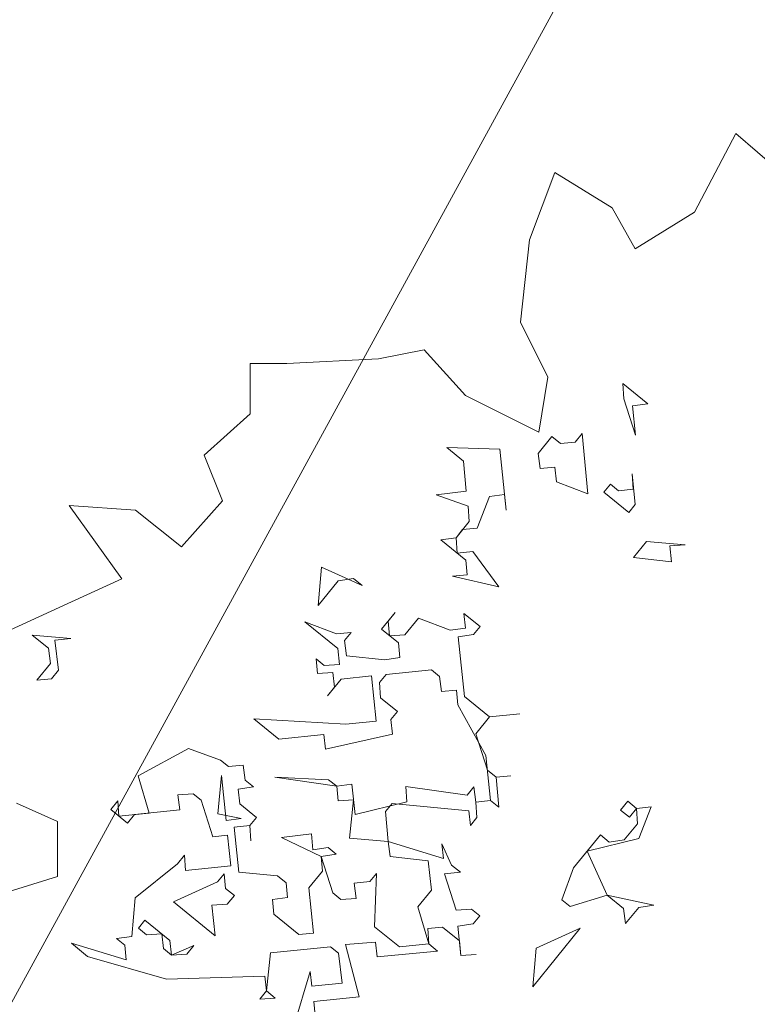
# Model space of a CAD drawing. Header units: millimetres. Extents: x 6487905018 to 6488192500, y 5882180700 to 5882375224.
# Tile 249 of 256: x 6488058445 to 6488058995, y 5882297000 to 5882297734. Entities that reach past the tile are written whole.
import ezdxf
from ezdxf.xclip import XClip

# ---------------------------------------------------------------- set-up
doc = ezdxf.new("R2010")
doc.units = ezdxf.units.MM
doc.header["$MEASUREMENT"] = 0
doc.header["$XCLIPFRAME"] = 2
doc.linetypes.add('Wipeout_Contour', pattern=[1000, 0, -1000])
for name, color, linetype, lineweight in [('drzewa_Nr_pióra__154', 94, 'Continuous', 5), ('Wymiarowanie_Nr_pióra__1', 7, 'Continuous', 0), ('Zamość 06.10._2_ogrodzenie_trwale__linia__Nr_pióra__7', 7, 'Continuous', 5)]:
    doc.layers.add(name, color=color, linetype=linetype, lineweight=lineweight)
for name, color, linetype in [('Mapa cyfrowa', 7, 'Continuous'), ('Wymiarowanie', 7, 'Continuous'), ('Zamość 06.10._2_Mapa cyfrowa', 7, 'Continuous')]:
    doc.layers.add(name, color=color, linetype=linetype)
doc.styles.add('GENERATED_STYLE_2', font='txt')
doc.linetypes.add('L_0_15_SHX', pattern='A,0,[3,PZT Orlen Zamość.pdf1.Shx,S=30.952381,R=0,X=0,Y=2.22045e-16],-7500,0', length=7500)
doc.dimstyles.new('GENERATED_STYLE__3', dxfattribs={"dimtxt": 750, "dimasz": 570, "dimexe": 0.18, "dimexo": 0, "dimgap": 0.09, "dimtad": 1, "dimtih": 1, "dimtoh": 1, "dimlfac": 0.001, "dimzin": 0, "dimdsep": 46, "dimtxsty": 'GENERATED_STYLE_2', "dimblk": 'ARROWHEAD_11', "dimblk1": 'ARROWHEAD_11', "dimblk2": 'ARROWHEAD_11', "dimcen": 0.09, "dimclrd": 7, "dimclre": 7, "dimclrt": 7, "dimazin": 0, "dimtfac": 1, "dimtdec": 4, "dimtmove": 0, "dimatfit": 3, "dimfxl": 0, "dimtolj": 1, "dimtzin": 0, "dimarcsym": 0})

# ---------------------------------------------------------------- blocks, each defined once
blk = doc.blocks.new('Rysunek_1_2')
at = {"color": 254, "linetype": 'Wipeout_Contour', "lineweight": 0, "ltscale": 70061284114.24681}
blk.add_wipeout([(6487915525.867126, 5882181505.900702), (6488146644.289524, 5882181505.900702), (6488146644.289524, 5882373115.540435), (6488107628.768834, 5882373115.540435), (6488107628.768834, 5882320263.490532), (6488101226.436201, 5882320263.490532), (6488101226.436201, 5882373115.540435), (6487915525.867126, 5882373115.540435)], dxfattribs=at).dxf.layer = 'Zamość 06.10._2_Mapa cyfrowa'
at = {"layer": 'Zamość 06.10._2_ogrodzenie_trwale__linia__Nr_pióra__7', "linetype": 'L_0_15_SHX', "flags": 128}
blk.add_lwpolyline([(6488054420, 5882295970), (6488054390, 5882295670), (6488056930, 5882294240), (6488059170, 5882298340), (6488056690.000001, 5882299670), (6488056420, 5882299550)], dxfattribs=at)
at = {"layer": 'Zamość 06.10._2_ogrodzenie_trwale__linia__Nr_pióra__7', "linetype": 'Continuous', "flags": 128}
blk.add_lwpolyline([(6488054420, 5882295970), (6488054390, 5882295670), (6488056930, 5882294240), (6488059170, 5882298340), (6488056690.000001, 5882299670), (6488056420, 5882299550)], dxfattribs=at)
blk = doc.blocks.new('*D13', base_point=(6488045394.921593, 5882250647.102998))
at = {"layer": 'Wymiarowanie_Nr_pióra__1', "linetype": 'Continuous'}
for points in [[(6488050150, 5882301483.218829), (6488050138.58193, 5882301540.621344), (6488050106.066017, 5882301589.284846), (6488050057.402515, 5882301621.800758), (6488050000, 5882301633.218829), (6488049942.597486, 5882301621.800758), (6488049893.933983, 5882301589.284846), (6488049861.418071, 5882301540.621344), (6488049850, 5882301483.218829), (6488049861.418071, 5882301425.816314), (6488049893.933983, 5882301377.152812), (6488049942.597486, 5882301344.636899), (6488050000, 5882301333.218829), (6488050057.402515, 5882301344.636899), (6488050106.066017, 5882301377.152812), (6488050138.58193, 5882301425.816314)], [(6488100150, 5882301483.218829), (6488100138.58193, 5882301540.621344), (6488100106.066017, 5882301589.284846), (6488100057.402515, 5882301621.800758), (6488100000, 5882301633.218829), (6488099942.597486, 5882301621.800758), (6488099893.933983, 5882301589.284846), (6488099861.418071, 5882301540.621344), (6488099850, 5882301483.218829), (6488099861.418071, 5882301425.816314), (6488099893.933983, 5882301377.152812), (6488099942.597486, 5882301344.636899), (6488100000, 5882301333.218829), (6488100057.402515, 5882301344.636899), (6488100106.066017, 5882301377.152812), (6488100138.58193, 5882301425.816314)]]:
    blk.add_hatch(color=256, dxfattribs=at).paths.add_polyline_path(points)
for p, q in [((6488050000, 5882301633.218829), (6488050000, 5882302045.718829)), ((6488100000, 5882301633.218829), (6488100000, 5882302045.718829)), ((6488049700, 5882301483.218829), (6488049850, 5882301483.218829)), ((6488050150, 5882301483.218829), (6488099850, 5882301483.218829)), ((6488100150, 5882301483.218829), (6488100300, 5882301483.218829)), ((6488050000, 5882300920.718829), (6488050000, 5882301333.218829)), ((6488100000, 5882300920.718829), (6488100000, 5882301333.218829))]:
    blk.add_line(p, q, dxfattribs=at)
for centre in [(6488050000, 5882301483.218829), (6488100000, 5882301483.218829)]:
    blk.add_circle(centre, 150, dxfattribs=at)
at = {"layer": 'Wymiarowanie_Nr_pióra__1', "insert": (6488073721.141219, 5882301633.218829), "char_height": 750, "attachment_point": 7, "style": 'GENERATED_STYLE_2'}
blk.add_mtext('\\A1;{\\fArial|b1|i0|c238|p38;50,00}', dxfattribs=at)
blk = doc.blocks.new('ARROWHEAD_11')
at = {"color": 0, "linetype": 'Continuous', "lineweight": 0}
blk.add_line((0, 0), (-1, 0), dxfattribs=at)
at = {"color": 0, "linetype": 'Continuous', "lineweight": 0, "const_width": 0.25, "flags": 128}
blk.add_lwpolyline([(-0.125, 0, 1), (0.125, 0, 1)], format="xyb", close=True, dxfattribs=at)

msp = doc.modelspace()

# ---------------------------------------------------------------- block references
at = {"layer": 'Mapa cyfrowa', "color": 22, "linetype": 'Continuous', "lineweight": 5}
ref = msp.add_blockref('Rysunek_1_2', (0, 0), dxfattribs=at)
XClip(ref).set_block_clipping_path([(6487915525.8671264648, 5882181505.9007024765), (6488146644.2895231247, 5882181505.9007024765), (6488146644.2895231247, 5882373115.5404348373), (6488107628.7688331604, 5882373115.5404348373), (6488107628.7688331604, 5882320263.4905319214), (6488101226.4362001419, 5882320263.4905319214), (6488101226.4362001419, 5882373115.5404348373), (6487915525.8671264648, 5882373115.5404348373)])

# ---------------------------------------------------------------- next in the draw order: linework, layer by layer
at = {"layer": 'drzewa_Nr_pióra__154', "linetype": 'Continuous'}
for p, q in [((6488058947.916913, 5882297590.740961), (6488058978.575483, 5882297649.432926)), ((6488058978.575483, 5882297649.432926), (6488059023.046692, 5882297611.230901)), ((6488058824.977275, 5882297570.251021), (6488058843.647812, 5882297620.445347)), ((6488058843.647812, 5882297620.445347), (6488058886.447094, 5882297594.155951)), ((6488058886.447094, 5882297594.155951), (6488058903.522044, 5882297563.421041)), ((6488058903.522044, 5882297563.421041), (6488058947.916913, 5882297590.740961)), ((6488058818.147295, 5882297508.781202), (6488058824.977275, 5882297570.251021)), ((6488058838.637235, 5882297467.801323), (6488058818.147295, 5882297508.781202)), ((6488058712.282607, 5882297481.461283), (6488058746.432507, 5882297488.291263)), ((6488058746.432507, 5882297488.291263), (6488058777.167417, 5882297454.141363)), ((6488058616.662889, 5882297440.481403), (6488058616.662889, 5882297478.046293)), ((6488058616.662889, 5882297478.046293), (6488058643.982809, 5882297478.046293)), ((6488058643.982809, 5882297478.046293), (6488058712.282607, 5882297481.461283)), ((6488058831.807255, 5882297426.821444), (6488058838.637235, 5882297467.801323)), ((6488058894.366954, 5882297463.095149), (6488058912.943311, 5882297447.997416)), ((6488058895.120064, 5882297451.686661), (6488058894.366954, 5882297463.095149)), ((6488058777.167417, 5882297454.141363), (6488058831.807255, 5882297426.821444)), ((6488058903.882895, 5882297424.514297), (6488058895.120064, 5882297451.686661)), ((6488058912.943311, 5882297447.997416), (6488058901.621789, 5882297446.402455)), ((6488058901.621789, 5882297446.402455), (6488058903.882895, 5882297424.514297)), ((6488058582.51299, 5882297409.746494), (6488058616.662889, 5882297440.481403)), ((6488058858.887284, 5882297419.440711), (6488058864.171491, 5882297425.942435)), ((6488058864.171491, 5882297425.942435), (6488058868.403225, 5882297380.859859)), ((6488058831.250512, 5882297411.055324), (6488058841.441481, 5882297423.594364)), ((6488058841.441481, 5882297423.594364), (6488058847.943206, 5882297418.310158)), ((6488058847.943206, 5882297418.310158), (6488058858.887284, 5882297419.440711)), ((6488058775.688267, 5882297405.315593), (6488058763.149225, 5882297415.506561)), ((6488058763.149225, 5882297415.506561), (6488058802.86063, 5882297414.078424)), ((6488058802.86063, 5882297414.078424), (6488058807.556773, 5882297368.618404)), ((6488058596.17295, 5882297375.596595), (6488058582.51299, 5882297409.746494)), ((6488058777.571929, 5882297382.963026), (6488058775.688267, 5882297405.315593)), ((6488058832.845474, 5882297399.733802), (6488058831.250512, 5882297411.055324)), ((6488058843.789553, 5882297400.864354), (6488058832.845474, 5882297399.733802)), ((6488058844.920106, 5882297389.920276), (6488058843.789553, 5882297400.864354)), ((6488058868.403225, 5882297380.859859), (6488058844.920106, 5882297389.920276)), ((6488058902.077313, 5882297384.338485), (6488058901.324203, 5882297395.746972)), ((6488058901.324203, 5882297395.746972), (6488058903.672276, 5882297373.016962)), ((6488058755.306329, 5882297380.237512), (6488058777.571929, 5882297382.963026)), ((6488058880.189156, 5882297382.077378), (6488058885.095919, 5882297388.114695)), ((6488058898.765512, 5882297366.979647), (6488058880.189156, 5882297382.077378)), ((6488058885.095919, 5882297388.114695), (6488058891.133235, 5882297383.207932)), ((6488058891.133235, 5882297383.207932), (6488058902.077313, 5882297384.338485)), ((6488058565.43804, 5882297341.446695), (6488058596.17295, 5882297375.596595)), ((6488058779.166891, 5882297371.641504), (6488058755.306329, 5882297380.237512)), ((6488058795.017733, 5882297378.809373), (6488058785.957316, 5882297355.326254)), ((6488058806.339254, 5882297380.404335), (6488058795.017733, 5882297378.809373)), ((6488058807.556773, 5882297368.618404), (6488058806.339254, 5882297380.404335)), ((6488058521.043171, 5882297317.541766), (6488058481.879999, 5882297372.048355)), ((6488058481.879999, 5882297372.048355), (6488058531.288141, 5882297368.766615)), ((6488058531.288141, 5882297368.766615), (6488058565.43804, 5882297341.446695)), ((6488058779.920001, 5882297360.233017), (6488058779.166891, 5882297371.641504)), ((6488058903.672276, 5882297373.016962), (6488058898.765512, 5882297366.979647)), ((6488058770.106475, 5882297348.158385), (6488058779.920001, 5882297360.233017)), ((6488058775.013238, 5882297354.195701), (6488058770.106475, 5882297348.158385)), ((6488058785.957316, 5882297355.326254), (6488058775.013238, 5882297354.195701)), ((6488058758.784953, 5882297346.563423), (6488058770.106475, 5882297348.158385)), ((6488058777.361309, 5882297331.465692), (6488058758.784953, 5882297346.563423)), ((6488058770.106475, 5882297348.158385), (6488058770.859585, 5882297336.749897)), ((6488058902.244137, 5882297333.305558), (6488058912.057663, 5882297345.38019)), ((6488058912.057663, 5882297345.38019), (6488058940.824988, 5882297342.821499)), ((6488058770.859585, 5882297336.749897), (6488058782.645515, 5882297337.967416)), ((6488058782.645515, 5882297337.967416), (6488058801.974982, 5882297311.461197)), ((6488058940.824988, 5882297342.821499), (6488058929.4165, 5882297342.068389)), ((6488058929.4165, 5882297342.068389), (6488058930.634019, 5882297330.282458)), ((6488058778.491862, 5882297320.521612), (6488058777.361309, 5882297331.465692)), ((6488058930.634019, 5882297330.282458), (6488058902.244137, 5882297333.305558)), ((6488058667.278628, 5882297297.546698), (6488058669.83732, 5882297326.314023)), ((6488058669.83732, 5882297326.314023), (6488058700.199607, 5882297312.43381)), ((6488058483.478282, 5882297300.466816), (6488058521.043171, 5882297317.541766)), ((6488058682.376361, 5882297316.123055), (6488058667.278628, 5882297297.546698)), ((6488058693.697883, 5882297317.718017), (6488058682.376361, 5882297316.123055)), ((6488058700.199607, 5882297312.43381), (6488058693.697883, 5882297317.718017)), ((6488058767.547784, 5882297319.39106), (6488058778.491862, 5882297320.521612)), ((6488058801.974982, 5882297311.461197), (6488058767.547784, 5882297319.39106)), ((6488058412.45326, 5882297267.8192), (6488058483.478282, 5882297300.466816)), ((6488058714.622311, 5882297279.890275), (6488058724.813279, 5882297292.429316)), ((6488058724.813279, 5882297292.429316), (6488058719.529074, 5882297285.92759)), ((6488058732.068114, 5882297275.736622), (6488058742.259083, 5882297288.275662)), ((6488058742.259083, 5882297288.275662), (6488058765.742203, 5882297279.215246)), ((6488058777.063725, 5882297280.810208), (6488058775.933171, 5882297291.754287)), ((6488058775.933171, 5882297291.754287), (6488058788.007803, 5882297281.940762)), ((6488058682.078775, 5882297265.467571), (6488058657.465103, 5882297285.472066)), ((6488058657.465103, 5882297285.472066), (6488058680.948222, 5882297276.411651)), ((6488058727.161351, 5882297269.699306), (6488058714.622311, 5882297279.890275)), ((6488058719.529074, 5882297285.92759), (6488058720.659627, 5882297274.983512)), ((6488058765.742203, 5882297279.215246), (6488058777.063725, 5882297280.810208)), ((6488058788.007803, 5882297281.940762), (6488058783.10104, 5882297275.903445)), ((6488058466.364652, 5882297265.730871), (6488058454.29002, 5882297275.544396)), ((6488058454.29002, 5882297275.544396), (6488058483.057345, 5882297272.985705)), ((6488058483.057345, 5882297272.985705), (6488058471.271415, 5882297271.768187)), ((6488058471.271415, 5882297271.768187), (6488058473.99693, 5882297249.502586)), ((6488058680.948222, 5882297276.411651), (6488058691.892301, 5882297277.542203)), ((6488058691.892301, 5882297277.542203), (6488058686.985538, 5882297271.504888)), ((6488058720.659627, 5882297274.983512), (6488058732.068114, 5882297275.736622)), ((6488058783.10104, 5882297275.903445), (6488058771.779518, 5882297274.308484)), ((6488058771.779518, 5882297274.308484), (6488058776.388696, 5882297229.690317)), ((6488058467.959614, 5882297254.409349), (6488058466.364652, 5882297265.730871)), ((6488058683.296294, 5882297253.681641), (6488058682.078775, 5882297265.467571)), ((6488058686.985538, 5882297271.504888), (6488058688.580501, 5882297260.183366)), ((6488058728.291904, 5882297258.755227), (6488058727.161351, 5882297269.699306)), ((6488058666.981044, 5882297246.891215), (6488058665.850491, 5882297257.835294)), ((6488058665.850491, 5882297257.835294), (6488058671.887807, 5882297252.928531)), ((6488058688.580501, 5882297260.183366), (6488058716.970383, 5882297257.160265)), ((6488058716.970383, 5882297257.160265), (6488058728.291904, 5882297258.755227)), ((6488058457.768645, 5882297241.870309), (6488058467.959614, 5882297254.409349)), ((6488058671.887807, 5882297252.928531), (6488058683.296294, 5882297253.681641)), ((6488058468.712724, 5882297243.000861), (6488058457.768645, 5882297241.870309)), ((6488058473.99693, 5882297249.502586), (6488058468.712724, 5882297243.000861)), ((6488058678.389531, 5882297247.644325), (6488058666.981044, 5882297246.891215)), ((6488058684.426847, 5882297242.737562), (6488058674.235878, 5882297230.198522)), ((6488058679.520084, 5882297236.700246), (6488058678.389531, 5882297247.644325)), ((6488058707.156857, 5882297245.085633), (6488058684.426847, 5882297242.737562)), ((6488058710.635481, 5882297211.411546), (6488058707.156857, 5882297245.085633)), ((6488058718.100935, 5882297246.216187), (6488058713.194173, 5882297240.178871)), ((6488058751.775023, 5882297249.694812), (6488058718.100935, 5882297246.216187)), ((6488058757.81234, 5882297244.788049), (6488058751.775023, 5882297249.694812)), ((6488058759.407301, 5882297233.466527), (6488058757.81234, 5882297244.788049)), ((6488058674.235878, 5882297230.198522), (6488058679.520084, 5882297236.700246)), ((6488058713.194173, 5882297240.178871), (6488058713.947282, 5882297228.770383)), ((6488058713.947282, 5882297228.770383), (6488058726.486322, 5882297218.579414)), ((6488058770.35138, 5882297234.597079), (6488058759.407301, 5882297233.466527)), ((6488058771.481934, 5882297223.653001), (6488058770.35138, 5882297234.597079)), ((6488058776.388696, 5882297229.690317), (6488058794.965053, 5882297214.592585)), ((6488058792.406362, 5882297185.825259), (6488058771.481934, 5882297223.653001)), ((6488058638.003098, 5882297197.952571), (6488058619.426743, 5882297213.050303)), ((6488058619.426743, 5882297213.050303), (6488058687.905472, 5882297209.063474)), ((6488058726.486322, 5882297218.579414), (6488058721.57956, 5882297212.542098)), ((6488058794.965053, 5882297214.592585), (6488058784.774083, 5882297202.053544)), ((6488058794.965053, 5882297214.592585), (6488058817.695062, 5882297216.940657)), ((6488058817.695062, 5882297216.940657), (6488058794.965053, 5882297214.592585)), ((6488058687.905472, 5882297209.063474), (6488058710.635481, 5882297211.411546)), ((6488058721.57956, 5882297212.542098), (6488058722.710113, 5882297201.59802)), ((6488058671.677187, 5882297201.431196), (6488058638.003098, 5882297197.952571)), ((6488058672.80774, 5882297190.487117), (6488058671.677187, 5882297201.431196)), ((6488058722.710113, 5882297201.59802), (6488058672.80774, 5882297190.487117)), ((6488058784.774083, 5882297202.053544), (6488058793.536914, 5882297174.881181)), ((6488058533.204624, 5882297170.535303), (6488058570.654922, 5882297190.995322)), ((6488058570.654922, 5882297190.995322), (6488058594.515485, 5882297182.399315)), ((6488058795.884986, 5882297152.151171), (6488058792.406362, 5882297185.825259)), ((6488058594.515485, 5882297182.399315), (6488058600.5528, 5882297177.492552)), ((6488058600.5528, 5882297177.492552), (6488058611.49688, 5882297178.623105)), ((6488058611.49688, 5882297178.623105), (6488058613.091841, 5882297167.301583)), ((6488058541.590012, 5882297142.89853), (6488058533.204624, 5882297170.535303)), ((6488058595.268595, 5882297170.990828), (6488058592.709903, 5882297142.223502)), ((6488058598.747219, 5882297137.316739), (6488058595.268595, 5882297170.990828)), ((6488058681.193128, 5882297162.850345), (6488058634.979999, 5882297169.562689)), ((6488058634.979999, 5882297169.562689), (6488058675.155811, 5882297167.757108)), ((6488058793.536914, 5882297174.881181), (6488058800.038639, 5882297169.596974)), ((6488058800.038639, 5882297169.596974), (6488058810.982718, 5882297170.727528)), ((6488058810.982718, 5882297170.727528), (6488058800.038639, 5882297169.596974)), ((6488058800.038639, 5882297169.596974), (6488058801.922302, 5882297147.244409)), ((6488058619.129157, 5882297162.39482), (6488058607.807635, 5882297160.799858)), ((6488058613.091841, 5882297167.301583), (6488058619.129157, 5882297162.39482)), ((6488058675.155811, 5882297167.757108), (6488058681.193128, 5882297162.850345)), ((6488058681.193128, 5882297162.850345), (6488058692.514649, 5882297164.445307)), ((6488058682.323681, 5882297151.906266), (6488058681.193128, 5882297162.850345)), ((6488058692.514649, 5882297164.445307), (6488058694.862721, 5882297141.715297)), ((6488058733.443572, 5882297151.231237), (6488058732.690462, 5882297162.639726)), ((6488058732.690462, 5882297162.639726), (6488058778.439182, 5882297156.304824)), ((6488058778.439182, 5882297156.304824), (6488058783.345945, 5882297162.34214)), ((6488058783.345945, 5882297162.34214), (6488058784.940907, 5882297151.020618)), ((6488058574.133547, 5882297157.321234), (6488058562.72506, 5882297156.568124)), ((6488058562.72506, 5882297156.568124), (6488058564.320021, 5882297145.246602)), ((6488058580.170862, 5882297152.414471), (6488058574.133547, 5882297157.321234)), ((6488058607.807635, 5882297160.799858), (6488058608.938188, 5882297149.85578)), ((6488058473.233312, 5882297136.547299), (6488058442.498403, 5882297150.207259)), ((6488058512.822686, 5882297145.457221), (6488058518.106893, 5882297151.958946)), ((6488058518.106893, 5882297151.958946), (6488058518.860002, 5882297140.550459)), ((6488058588.933693, 5882297125.242107), (6488058580.170862, 5882297152.414471)), ((6488058608.938188, 5882297149.85578), (6488058621.477229, 5882297139.66481)), ((6488058693.732168, 5882297152.659376), (6488058682.323681, 5882297151.906266)), ((6488058690.709068, 5882297124.269494), (6488058693.732168, 5882297152.659376)), ((6488058694.862721, 5882297141.715297), (6488058733.443572, 5882297151.231237)), ((6488058722.499494, 5882297150.100685), (6488058717.592731, 5882297144.063369)), ((6488058779.656701, 5882297144.518893), (6488058722.499494, 5882297150.100685)), ((6488058784.940907, 5882297151.020618), (6488058795.884986, 5882297152.151171)), ((6488058795.884986, 5882297152.151171), (6488058784.940907, 5882297151.020618)), ((6488058784.940907, 5882297151.020618), (6488058785.694017, 5882297139.61213)), ((6488058801.922302, 5882297147.244409), (6488058795.884986, 5882297152.151171)), ((6488058892.753597, 5882297145.141242), (6488058898.037804, 5882297151.642966)), ((6488058898.037804, 5882297151.642966), (6488058904.539529, 5882297146.358761)), ((6488058904.539529, 5882297146.358761), (6488058915.483607, 5882297147.489313)), ((6488058915.483607, 5882297147.489313), (6488058906.423191, 5882297124.006194)), ((6488058525.361727, 5882297135.266253), (6488058512.822686, 5882297145.457221)), ((6488058518.860002, 5882297140.550459), (6488058541.590012, 5882297142.89853)), ((6488058530.645933, 5882297141.767977), (6488058525.361727, 5882297135.266253)), ((6488058564.320021, 5882297145.246602), (6488058530.645933, 5882297141.767977)), ((6488058592.709903, 5882297142.223502), (6488058610.068741, 5882297138.911701)), ((6488058621.477229, 5882297139.66481), (6488058616.570466, 5882297133.627495)), ((6488058717.592731, 5882297144.063369), (6488058719.476394, 5882297121.710802)), ((6488058780.787254, 5882297133.574815), (6488058779.656701, 5882297144.518893)), ((6488058899.255322, 5882297139.857036), (6488058892.753597, 5882297145.141242)), ((6488058904.539529, 5882297146.358761), (6488058899.255322, 5882297139.857036)), ((6488058905.292639, 5882297134.950273), (6488058904.539529, 5882297146.358761)), ((6488058473.233312, 5882297095.56742), (6488058473.233312, 5882297136.547299)), ((6488058610.068741, 5882297138.911701), (6488058598.747219, 5882297137.316739)), ((6488058616.570466, 5882297133.627495), (6488058604.784534, 5882297132.409976)), ((6488058604.784534, 5882297132.409976), (6488058608.26316, 5882297098.735888)), ((6488058616.570466, 5882297133.627495), (6488058617.323576, 5882297122.219007)), ((6488058617.323576, 5882297122.219007), (6488058616.570466, 5882297133.627495)), ((6488058785.694017, 5882297139.61213), (6488058780.787254, 5882297133.574815)), ((6488058895.479113, 5882297122.875641), (6488058905.292639, 5882297134.950273)), ((6488058599.877772, 5882297126.372661), (6488058588.933693, 5882297125.242107)), ((6488058602.225843, 5882297103.642651), (6488058599.877772, 5882297126.372661)), ((6488058640.053585, 5882297124.567079), (6488058662.319186, 5882297127.292594)), ((6488058662.319186, 5882297127.292594), (6488058663.536704, 5882297115.506663)), ((6488058857.651371, 5882297101.951213), (6488058877.655866, 5882297126.564885)), ((6488058877.655866, 5882297126.564885), (6488058884.157591, 5882297121.280679)), ((6488058669.57402, 5882297110.5999), (6488058640.053585, 5882297124.567079)), ((6488058719.476394, 5882297121.710802), (6488058690.709068, 5882297124.269494)), ((6488058721.071356, 5882297110.38928), (6488058719.476394, 5882297121.710802)), ((6488058719.476394, 5882297121.710802), (6488058760.78276, 5882297108.961143)), ((6488058760.78276, 5882297108.961143), (6488058759.652206, 5882297119.905221)), ((6488058759.652206, 5882297119.905221), (6488058766.820075, 5882297104.054379)), ((6488058906.423191, 5882297124.006194), (6488058867.84234, 5882297114.490253)), ((6488058884.157591, 5882297121.280679), (6488058895.479113, 5882297122.875641)), ((6488058562.51444, 5882297105.070788), (6488058567.798646, 5882297111.572514)), ((6488058567.798646, 5882297111.572514), (6488058568.551756, 5882297100.164026)), ((6488058663.536704, 5882297115.506663), (6488058674.858227, 5882297117.101624)), ((6488058680.895542, 5882297112.194862), (6488058669.57402, 5882297110.5999)), ((6488058670.704574, 5882297099.655822), (6488058669.57402, 5882297110.5999)), ((6488058669.57402, 5882297110.5999), (6488058678.336851, 5882297083.427537)), ((6488058674.858227, 5882297117.101624), (6488058680.895542, 5882297112.194862)), ((6488058749.461238, 5882297107.36618), (6488058721.071356, 5882297110.38928)), ((6488058867.84234, 5882297114.490253), (6488058882.729452, 5882297081.569275)), ((6488058531.101458, 5882297079.704007), (6488058562.51444, 5882297105.070788)), ((6488058568.551756, 5882297100.164026), (6488058602.225843, 5882297103.642651)), ((6488058751.722343, 5882297085.478023), (6488058749.461238, 5882297107.36618)), ((6488058766.820075, 5882297104.054379), (6488058773.3218, 5882297098.770173)), ((6488058592.412318, 5882297091.568019), (6488058597.319081, 5882297097.605335)), ((6488058597.319081, 5882297097.605335), (6488058598.449634, 5882297086.661256)), ((6488058608.26316, 5882297098.735888), (6488058637.030485, 5882297096.177197)), ((6488058637.030485, 5882297096.177197), (6488058643.532209, 5882297090.89299)), ((6488058660.513604, 5882297087.11678), (6488058670.704574, 5882297099.655822)), ((6488058705.973623, 5882297091.812924), (6488058710.880386, 5882297097.85024)), ((6488058710.880386, 5882297097.85024), (6488058709.452249, 5882297058.138836)), ((6488058773.3218, 5882297098.770173), (6488058761.53587, 5882297097.552655)), ((6488058761.53587, 5882297097.552655), (6488058770.2987, 5882297070.380291)), ((6488058849.055365, 5882297078.090651), (6488058857.651371, 5882297101.951213)), ((6488058428.838443, 5882297081.90746), (6488058473.233312, 5882297095.56742)), ((6488058559.49134, 5882297076.680906), (6488058592.412318, 5882297091.568019)), ((6488058643.532209, 5882297090.89299), (6488058644.662763, 5882297079.948912)), ((6488058694.187693, 5882297090.595406), (6488058705.973623, 5882297091.812924)), ((6488058695.782655, 5882297079.273884), (6488058694.187693, 5882297090.595406)), ((6488058598.449634, 5882297086.661256), (6488058604.951359, 5882297081.37705)), ((6488058604.951359, 5882297081.37705), (6488058599.667152, 5882297074.875325)), ((6488058663.992229, 5882297053.442693), (6488058660.513604, 5882297087.11678)), ((6488058678.336851, 5882297083.427537), (6488058684.374167, 5882297078.520774)), ((6488058741.531375, 5882297072.938982), (6488058751.722343, 5882297085.478023)), ((6488058882.729452, 5882297081.569275), (6488058855.09268, 5882297073.183887)), ((6488058894.804084, 5882297071.75575), (6488058882.729452, 5882297081.569275)), ((6488058882.729452, 5882297081.569275), (6488058917.534094, 5882297074.103821)), ((6488058528.542767, 5882297050.936682), (6488058531.101458, 5882297079.704007)), ((6488058590.606736, 5882297051.392206), (6488058559.49134, 5882297076.680906)), ((6488058599.667152, 5882297074.875325), (6488058588.258665, 5882297074.122215)), ((6488058588.258665, 5882297074.122215), (6488058590.606736, 5882297051.392206)), ((6488058644.662763, 5882297079.948912), (6488058633.341241, 5882297078.35395)), ((6488058633.341241, 5882297078.35395), (6488058634.471794, 5882297067.409871)), ((6488058684.374167, 5882297078.520774), (6488058695.782655, 5882297079.273884)), ((6488058855.09268, 5882297073.183887), (6488058849.055365, 5882297078.090651)), ((6488058917.534094, 5882297074.103821), (6488058906.212572, 5882297072.508859)), ((6488058634.471794, 5882297067.409871), (6488058653.04815, 5882297052.31214)), ((6488058749.916762, 5882297045.30221), (6488058741.531375, 5882297072.938982)), ((6488058770.2987, 5882297070.380291), (6488058781.707188, 5882297071.133401)), ((6488058781.707188, 5882297071.133401), (6488058787.744504, 5882297066.226638)), ((6488058787.744504, 5882297066.226638), (6488058782.837741, 5882297060.189322)), ((6488058896.399046, 5882297060.434227), (6488058894.804084, 5882297071.75575)), ((6488058906.212572, 5882297072.508859), (6488058896.399046, 5882297060.434227)), ((6488058533.449529, 5882297056.973997), (6488058538.356292, 5882297063.011313)), ((6488058538.356292, 5882297063.011313), (6488058556.932649, 5882297047.913581)), ((6488058782.837741, 5882297060.189322), (6488058771.516219, 5882297058.59436)), ((6488058539.486845, 5882297052.067234), (6488058533.449529, 5882297056.973997)), ((6488058550.895332, 5882297052.820344), (6488058539.486845, 5882297052.067234)), ((6488058552.025886, 5882297041.876266), (6488058550.895332, 5882297052.820344)), ((6488058653.04815, 5882297052.31214), (6488058663.992229, 5882297053.442693)), ((6488058709.452249, 5882297058.138836), (6488058728.028605, 5882297043.041104)), ((6488058760.107731, 5882297057.84125), (6488058749.163652, 5882297056.710697)), ((6488058749.163652, 5882297056.710697), (6488058749.916762, 5882297045.30221)), ((6488058772.646771, 5882297047.650282), (6488058760.107731, 5882297057.84125)), ((6488058771.516219, 5882297058.59436), (6488058773.777325, 5882297036.706203)), ((6488058862.724957, 5882297056.955603), (6488058827.245288, 5882297013.301165)), ((6488058829.803979, 5882297042.06849), (6488058862.724957, 5882297056.955603)), ((6488058495.621788, 5882297036.049569), (6488058483.547156, 5882297045.863094)), ((6488058483.547156, 5882297045.863094), (6488058524.389113, 5882297033.490878)), ((6488058517.221244, 5882297049.34172), (6488058528.542767, 5882297050.936682)), ((6488058523.25856, 5882297044.434957), (6488058517.221244, 5882297049.34172)), ((6488058524.389113, 5882297033.490878), (6488058523.25856, 5882297044.434957)), ((6488058556.932649, 5882297047.913581), (6488058558.063201, 5882297036.969502)), ((6488058558.063201, 5882297036.969502), (6488058574.755895, 5882297044.224337)), ((6488058574.755895, 5882297044.224337), (6488058569.471689, 5882297037.722612)), ((6488058710.205358, 5882297046.730349), (6488058687.852792, 5882297044.846685)), ((6488058687.852792, 5882297044.846685), (6488058697.833141, 5882297005.888391)), ((6488058711.335911, 5882297035.786269), (6488058710.205358, 5882297046.730349)), ((6488058728.028605, 5882297043.041104), (6488058749.916762, 5882297045.30221)), ((6488058749.916762, 5882297045.30221), (6488058756.418487, 5882297040.018003)), ((6488058773.777325, 5882297036.706203), (6488058772.646771, 5882297047.650282)), ((6488058558.063201, 5882297036.969502), (6488058552.025886, 5882297041.876266)), ((6488058569.471689, 5882297037.722612), (6488058558.063201, 5882297036.969502)), ((6488058631.913103, 5882297038.642546), (6488058628.890002, 5882297010.252664)), ((6488058676.53127, 5882297043.251723), (6488058631.913103, 5882297038.642546)), ((6488058682.568585, 5882297038.34496), (6488058676.53127, 5882297043.251723)), ((6488058685.294101, 5882297016.07936), (6488058682.568585, 5882297038.34496)), ((6488058756.418487, 5882297040.018003), (6488058711.335911, 5882297035.786269)), ((6488058773.777325, 5882297036.706203), (6488058785.185812, 5882297037.459312)), ((6488058785.185812, 5882297037.459312), (6488058773.777325, 5882297036.706203)), ((6488058827.245288, 5882297013.301165), (6488058829.803979, 5882297042.06849)), ((6488058554.373957, 5882297019.146255), (6488058495.621788, 5882297036.049569)), ((6488058649.061321, 5882296983.83341), (6488058661.433537, 5882297024.675367)), ((6488058661.433537, 5882297024.675367), (6488058662.564091, 5882297013.731288)), ((6488058627.75945, 5882297021.196742), (6488058554.373957, 5882297019.146255)), ((6488058628.890002, 5882297010.252664), (6488058627.75945, 5882297021.196742)), ((6488058662.564091, 5882297013.731288), (6488058685.294101, 5882297016.07936)), ((6488058623.98324, 5882297004.215347), (6488058628.890002, 5882297010.252664)), ((6488058628.890002, 5882297010.252664), (6488058635.391727, 5882297004.968457)), ((6488058635.391727, 5882297004.968457), (6488058623.98324, 5882297004.215347)), ((6488058697.833141, 5882297005.888391), (6488058664.159053, 5882297002.409766)), ((6488058664.159053, 5882297002.409766), (6488058668.390787, 5882296957.32719))]:
    msp.add_line(p, q, dxfattribs=at)

# ---------------------------------------------------------------- next in the draw order: dimensions: what is measured, and where the dimension line sits
at = {"layer": 'Wymiarowanie', "linetype": 'Continuous'}
dim = msp.add_linear_dim(base=(6488100000, 5882301483.218829), p1=(6488050000, 5882297122.372494), p2=(6488100000, 5882297122.372494), dimstyle='GENERATED_STYLE__3', dxfattribs=at)
dim.commit()
dim.dimension.update_dxf_attribs({"geometry": '*D13', "text_midpoint": (6488075003.427469, 5882302008.218829), "dimtype": 160})

doc.saveas('drawing.dxf')
